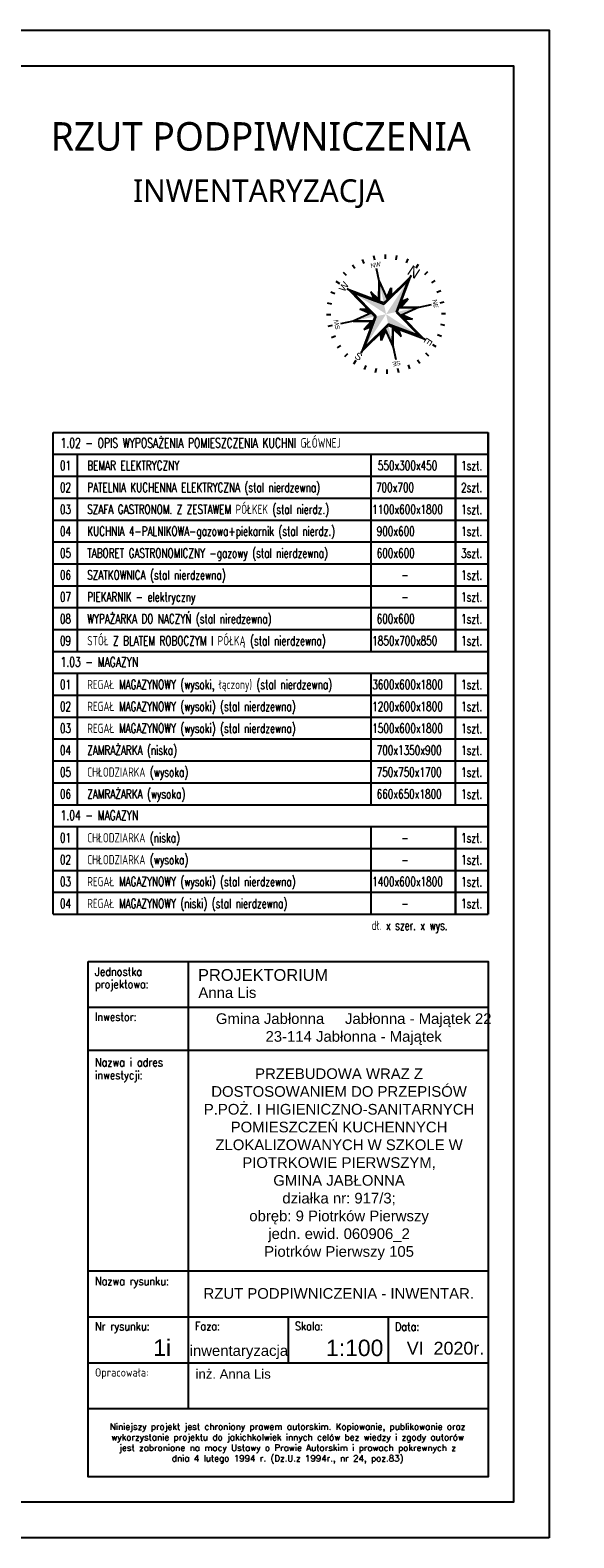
# Model space of a CAD drawing. Header units: millimetres. Extents: x 31969 to 285678, y -69766 to -1123.
# Tile 105 of 176: x 143771 to 144842, y -8681 to -5711. Entities that reach past the tile are written whole.
import ezdxf
from ezdxf.enums import TextEntityAlignment as Align

# ---------------------------------------------------------------- set-up
doc = ezdxf.new("R2010")
doc.units = ezdxf.units.MM
for name, color, linetype in [('a-biblioteka', 251, 'Continuous'), ('a-opis 1', 3, 'Continuous'), ('a-opis 2', 1, 'Continuous'), ('a-opis technologii 1', 5, 'Continuous'), ('a-ramka', 7, 'Continuous')]:
    doc.layers.add(name, color=color, linetype=linetype)
doc.styles.add('APLUS', font='arial.ttf', dxfattribs={"width": 0.6})
doc.styles.add('IREK', font='simplex.shx', dxfattribs={"width": 0.8})
doc.styles.add('MAREK', font='simplex.shx')
doc.styles.add('PRZEKRÓJ2', font='l_10646.ttf')
doc.styles.add('RS01507', font='romans.shx', dxfattribs={"width": 0.7, "height": 0.15})
doc.styles.add('TABELA2', font='arial.ttf', dxfattribs={"height": 10})

# ---------------------------------------------------------------- blocks, each defined once
blk = doc.blocks.new('SYMBOL N')
for p, q in [((-129.1, 193.2), (-138.9, 207.9)), ((-89.1, 214.5), (-95.9, 230.9)), ((-46, 227.7), (-49.5, 245.1)), ((0, 232.3), (0, 250)), ((0, 186.9), (0, 195.9)), ((45.4, 227.8), (48.8, 245.2)), ((88.7, 214.7), (95.5, 231.1)), ((128.6, 193.5), (138.3, 208.2)), ((-193.5, 128.5), (-208.2, 138.3)), ((-164.2, 164.3), (-176.7, 176.8)), ((-100, 100), (-138.1, 138.1)), ((-30.4, 30.4), (0, 167)), ((0, 186.9), (-29.3, 55.1)), ((29.3, 55), (0, 186.9)), ((0, 167), (30.4, 30.4)), ((100.1, 100), (138.2, 138.1)), ((164.3, 164.2), (176.8, 176.7)), ((193.2, 129.1), (207.9, 138.9)), ((-214.7, 88.7), (-231, 95.5)), ((-29.2, 55.1), (-100, 100.1)), ((-100, 100.1), (-55, 29.4)), ((-92.9, 93), (-52.7, 29.9)), ((-35.2, 58.8), (-43.2, 104.4)), ((-43.2, 104.4), (-24.3, 77.4)), ((-31.7, 56.6), (-37.9, 91.4)), ((-37.9, 91.4), (-25.2, 73.4)), ((-37.9, 91.4), (-27, 65.3)), ((-37.8, 91.5), (-27, 65.3)), ((43.4, 104.4), (24.4, 77.5)), ((38, 91.4), (25.3, 73.4)), ((38, 91.4), (27.1, 65.3)), ((38, 91.4), (27.1, 65.2)), ((29.3, 55), (100.1, 100)), ((29.8, 52.8), (93, 93)), ((31.8, 56.6), (38, 91.4)), ((35.3, 58.8), (43.4, 104.4)), ((100.1, 100), (55.1, 29.3)), ((214.5, 89.1), (230.9, 95.9)), ((-232.3, 0), (-250, 0)), ((-227.8, 45.4), (-245.2, 48.8)), ((-186.9, 0), (-195.8, 0)), ((-55, 29.3), (-186.9, 0)), ((-186.9, 0), (-55, -29.3)), ((-167, 0), (-30.4, 30.4)), ((-30.4, -30.4), (-167, 0)), ((-58.8, 35.3), (-104.4, 43.4)), ((-104.4, 43.4), (-77.5, 24.4)), ((-91.4, 38), (-65.3, 27.1)), ((-56.6, 31.8), (-91.4, 38)), ((-91.4, 38), (-73.4, 25.3)), ((-91.4, 38), (-65.2, 27.1)), ((-34, 34), (-55, 29.3)), ((-29.3, 55.1), (-34, 34)), ((34, 34), (29.3, 55)), ((30.4, 30.4), (167, 0)), ((167, 0), (30.4, -30.4)), ((55.1, 29.3), (34, 34)), ((186.9, 0), (55.1, 29.3)), ((55.1, -29.3), (186.9, 0)), ((56.6, 31.7), (91.4, 37.9)), ((58.8, 35.2), (104.4, 43.2)), ((91.4, 37.9), (65.3, 27)), ((91.4, 37.9), (73.4, 25.2)), ((104.4, 43.2), (77.4, 24.3)), ((186.9, 0), (195.9, 0)), ((227.7, 46), (245.1, 49.5)), ((232.3, 0), (250, 0)), ((-227.7, -46), (-245.1, -49.5)), ((-104.4, -43.4), (-77.5, -24.4)), ((-58.8, -35.3), (-104.4, -43.4)), ((-55, -29.3), (-100, -100.1)), ((-100, -100.1), (-29.3, -55.1)), ((-93, -93), (-29.8, -52.8)), ((-91.5, -37.8), (-65.3, -27)), ((-91.4, -38), (-73.4, -25.3)), ((-91.4, -38), (-65.3, -27.1)), ((-56.6, -31.8), (-91.4, -38)), ((-55, -29.3), (-34, -34)), ((-35.2, -58.8), (-43.2, -104.4)), ((-31.7, -56.6), (-37.9, -91.4)), ((-34, -34), (-29.3, -55.1)), ((0, -167), (-30.4, -30.4)), ((-29.3, -55.1), (0, -186.9)), ((30.4, -30.4), (0, -167)), ((0, -186.9), (29.3, -55)), ((29.3, -55), (34, -34)), ((100.1, -100), (29.4, -55)), ((31.8, -56.6), (38, -91.4)), ((34, -34), (55.1, -29.3)), ((35.3, -58.8), (43.4, -104.4)), ((52.9, -29.8), (93.1, -92.9)), ((55.1, -29.3), (100.1, -100)), ((56.6, -31.7), (91.4, -37.9)), ((58.8, -35.2), (104.4, -43.2)), ((91.4, -37.9), (65.3, -27)), ((91.4, -37.9), (73.4, -25.2)), ((104.4, -43.2), (77.4, -24.3)), ((227.9, -45.3), (245.2, -48.7)), ((-214.5, -89.1), (-230.9, -95.9)), ((-100, -100), (-138.1, -138.1)), ((-43.2, -104.4), (-24.3, -77.4)), ((-37.9, -91.4), (-27, -65.3)), ((-37.9, -91.4), (-27, -65.3)), ((-37.9, -91.4), (-25.2, -73.4)), ((43.4, -104.4), (24.4, -77.5)), ((38, -91.4), (25.3, -73.4)), ((37.9, -91.4), (27, -65.3)), ((38, -91.4), (27.1, -65.3)), ((100.1, -100), (138.2, -138.1)), ((214.8, -88.6), (231.1, -95.4)), ((-193.2, -129.1), (-207.9, -138.9)), ((-164.2, -164.3), (-176.7, -176.8)), ((0, -186.9), (0, -195.8)), ((164.3, -164.3), (176.8, -176.8)), ((193.6, -128.5), (208.3, -138.3)), ((-128.4, -193.5), (-138.2, -208.2)), ((-88.6, -214.7), (-95.4, -231)), ((-45.3, -227.8), (-48.7, -245.1)), ((0, -232.3), (0, -250)), ((46, -227.7), (49.5, -245.1)), ((89.1, -214.5), (95.9, -230.9)), ((129.1, -193.2), (138.9, -207.9))]:
    blk.add_line(p, q)
for points in [[(30.4, 30.4), (0, 167), (0, 0)], [(-33.9, 34), (-92.9, 93), (-29.7, 52.8)], [(-25.2, 73.4), (-37.8, 91.5), (-27, 65.3)], [(27.1, 65.2), (38, 91.4), (29.4, 55.1), (31.8, 56.7)], [(34, 34), (52.8, 29.8), (93, 93)], [(-30.4, 30.4), (-167, 0), (0, 0)], [(-65.2, 27.1), (-91.4, 38), (-55.1, 29.4), (-56.6, 31.8)], [(0, -167), (0, 0), (-30.4, -30.4)], [(30.4, -30.4), (167, 0), (0, 0)], [(73.4, 25.2), (91.4, 37.9), (65.3, 27)], [(-34, -34), (-93, -93), (-52.8, -29.8)], [(-73.4, -25.2), (-91.5, -37.8), (-65.3, -27)], [(-27, -65.3), (-37.9, -91.4), (-29.3, -55.1), (-31.7, -56.7)], [(93.1, -92.9), (34, -34), (29.9, -52.7)], [(65.3, -27), (91.4, -37.9), (55.1, -29.3), (56.7, -31.7)], [(25.2, -73.4), (37.9, -91.4), (27, -65.3)]]:
    blk.add_solid(points)
at = {"style": 'APLUS'}
blk.add_text('W', height=29.9, dxfattribs=at).set_placement((0, 211.8), align=Align.MIDDLE)
for s, height, rotation, p in [('SW', 18.69, 45, (-149.8, 149.8)), ('NW', 18.69, 315, (149.8, 149.8)), ('S', 29.9, 270, (-211.8, 0)), ('N', 44.9, 270, (211.8, -0.7)), ('SE', 18.69, 135, (-149.8, -149.8)), ('NE', 18.69, 225, (149.8, -149.8)), ('E', 29.9, 180, (0, -211.8))]:
    blk.add_text(s, height=height, rotation=rotation, dxfattribs=at).set_placement(p, align=Align.MIDDLE)

msp = doc.modelspace()

# ---------------------------------------------------------------- linework, layer by layer
at = {"layer": 'a-opis 1', "ltscale": 0.5}
for p, q in [((144082.2, -7545.59), (144082.2, -8335.81)), ((143885.16, -7635.23), (144673.33, -7635.23)), ((143885.16, -7720.33), (144673.33, -7720.33)), ((144476.28, -7720.33), (144673.33, -7720.33)), ((143885.16, -8155.23), (144673.33, -8155.23)), ((143885.16, -8245.52), (144673.33, -8245.52)), ((144279.24, -8245.52), (144279.24, -8335.81)), ((144476.28, -8245.52), (144476.28, -8335.81)), ((143885.16, -8335.81), (144673.33, -8335.81)), ((143885.16, -8335.81), (144673.33, -8335.81)), ((144082.2, -8335.81), (144082.2, -8426.11)), ((143885.16, -8426.11), (144673.33, -8426.11)), ((143885.16, -8426.11), (144673.33, -8426.11))]:
    msp.add_line(p, q, dxfattribs=at)
at = {"layer": 'a-opis 2'}
for p, q in [((143815.93, -6503.3), (144673.33, -6503.3)), ((143815.93, -7452.35), (143815.93, -6503.3)), ((144673.33, -6503.3), (144673.33, -7452.35)), ((144673.33, -7452.35), (144673.33, -6503.3)), ((143815.93, -6546.43), (144673.33, -6546.43)), ((143863.49, -6546.43), (143863.49, -6934.68)), ((144442.34, -6546.43), (144442.34, -6934.68)), ((144609.08, -6546.43), (144609.08, -6934.68)), ((144609.08, -6934.68), (144609.08, -6546.43)), ((143815.93, -6589.57), (144673.33, -6589.57)), ((143815.93, -6632.71), (144673.33, -6632.71)), ((143815.93, -6632.71), (144673.33, -6632.71)), ((143815.93, -6632.71), (144673.33, -6632.71)), ((143815.93, -6675.85), (144673.33, -6675.85)), ((143815.93, -6718.99), (144673.33, -6718.99)), ((143815.93, -6762.13), (144673.33, -6762.13)), ((143815.93, -6762.13), (144673.33, -6762.13)), ((143815.93, -6762.13), (144673.33, -6762.13)), ((143815.93, -6805.27), (144673.33, -6805.27)), ((143815.93, -6848.41), (144673.33, -6848.41)), ((143815.93, -6891.54), (144673.33, -6891.54)), ((143815.93, -6934.68), (144673.33, -6934.68)), ((143815.93, -6977.82), (144673.33, -6977.82)), ((143863.49, -6977.82), (143863.49, -7236.65)), ((144442.34, -6977.82), (144442.34, -7236.65)), ((144609.08, -7236.65), (144609.08, -6977.82)), ((143815.93, -7020.96), (144673.33, -7020.96)), ((143815.93, -7064.1), (144673.33, -7064.1)), ((143815.93, -7107.24), (144673.33, -7107.24)), ((143815.93, -7150.38), (144673.33, -7150.38)), ((143815.93, -7193.52), (144673.33, -7193.52)), ((143815.93, -7193.52), (144673.33, -7193.52)), ((143815.93, -7193.52), (144673.33, -7193.52)), ((143815.93, -7236.65), (144673.33, -7236.65)), ((143815.93, -7279.79), (144673.33, -7279.79)), ((143815.93, -7279.79), (144673.33, -7279.79)), ((143815.93, -7279.79), (144673.33, -7279.79)), ((143863.49, -7279.79), (143863.49, -7452.35)), ((144442.34, -7279.79), (144442.34, -7452.35)), ((144609.08, -7279.79), (144609.08, -7452.35)), ((144609.08, -7452.35), (144609.08, -7279.79)), ((143815.93, -7322.93), (144673.33, -7322.93)), ((143815.93, -7366.07), (144673.33, -7366.07)), ((143815.93, -7366.07), (144673.33, -7366.07)), ((143815.93, -7366.07), (144673.33, -7366.07)), ((143815.93, -7409.21), (144673.33, -7409.21)), ((143815.93, -7452.35), (144673.33, -7452.35))]:
    msp.add_line(p, q, dxfattribs=at)
at = {"layer": 'a-opis 2', "ltscale": 2}
msp.add_lwpolyline([(143885.16, -7545.59), (144673.33, -7545.59), (144673.33, -8560.89), (143885.16, -8560.89)], close=True, dxfattribs=at)
msp.add_lwpolyline([(143885.16, -7545.59), (144673.33, -7545.59), (144673.33, -8560.89), (143885.16, -8560.89)], close=True, dxfattribs=at)
at = {"layer": 'a-ramka', "ltscale": 0.5}
for points in [[(144793.33, -8680.89), (139893.33, -8680.89), (139893.33, -5710.89), (144793.33, -5710.89)], [(140143.33, -5780.89), (144723.33, -5780.89), (144723.33, -8610.89), (140143.33, -8610.89)]]:
    msp.add_lwpolyline(points, close=True, dxfattribs=at)

# ---------------------------------------------------------------- block references
at = {"layer": 'a-biblioteka', "xscale": 0.4689920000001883, "yscale": 0.4689920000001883, "zscale": 0.4689920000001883, "rotation": 56.9038412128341}
msp.add_blockref('SYMBOL N', (144472.13, -6270.36), dxfattribs=at)

# ---------------------------------------------------------------- texts
at = {"layer": 'a-opis 1', "ltscale": 40, "style": 'RS01507', "width": 0.7}
for s, height, p in [('01', 18.249, (143829.16, -6577.63)), ('BEMAR ELEKTRYCZNY', 18.2489, (143883.09, -6577.63)), ('550x300x450', 18.2489, (144455.74, -6577.63)), ('1szt.', 18.249, (144619.84, -6577.88)), ('02', 18.249, (143829.16, -6620.77)), ('PATELNIA KUCHENNA ELEKTRYCZNA (stal nierdzewna)', 18.2489, (143883.09, -6620.77)), (' 700x700', 18.249, (144443.37, -6620.77)), ('2szt.', 18.249, (144619.84, -6621.02)), ('03', 18.249, (143829.16, -6663.91)), ('SZAFA GASTRONOM. Z ZESTAWEM PÓŁKEK (stal nierdz.)', 18.2489, (143883.09, -6663.91)), ('1100x600x1800', 18.2489, (144444.82, -6663.91)), ('1szt.', 18.249, (144619.84, -6664.16)), ('04', 18.249, (143829.16, -6707.04)), ('KUCHNIA 4-PALNIKOWA-gazowa+piekarnik (stal nierdz.)', 18.2489, (143883.09, -6707.04)), (' 900x600', 18.249, (144444.82, -6707.04)), ('1szt.', 18.249, (144619.84, -6707.3)), ('05', 18.249, (143829.16, -6750.18)), ('TABORET GASTRONOMICZNY -gazowy (stal nierdzewna)', 18.2489, (143883.09, -6750.18)), (' 600x600', 18.249, (144444.82, -6750.18)), ('3szt.', 18.249, (144619.84, -6750.44)), ('06', 18.249, (143829.16, -6793.32)), ('SZATKOWNICA (stal nierdzewna)', 18.2489, (143883.09, -6793.32)), ('      -', 18.249, (144444.82, -6793.32)), ('1szt.', 18.249, (144619.84, -6793.57)), ('07', 18.249, (143829.16, -6836.46)), ('PIEKARNIK - elektryczny', 18.2489, (143883.09, -6836.46)), ('      -', 18.249, (144444.82, -6836.46)), ('1szt.', 18.249, (144619.84, -6836.71)), ('WYPAŻARKA DO NACZYŃ (stal niredzewna)', 18.2489, (143883.09, -6879.6)), ('08', 18.249, (143829.16, -6879.6)), (' 600x600', 18.249, (144444.82, -6879.6)), ('1szt.', 18.249, (144619.84, -6879.85)), ('09', 18.249, (143829.16, -6922.74)), ('STÓŁ Z BLATEM ROBOCZYM I PÓŁKĄ (stal nierdzewna)', 18.2489, (143883.09, -6922.74)), ('1850x700x850', 18.2489, (144444.82, -6922.74)), ('1szt.', 18.249, (144619.84, -6922.99)), ('01', 18.249, (143829.16, -7009.02)), ('REGAŁ MAGAZYNOWY (wysoki, łączony) (stal nierdzewna)', 18.2489, (143883.09, -7009.02)), ('3600x600x1800', 18.2489, (144444.82, -7009.02)), ('1szt.', 18.249, (144619.84, -7009.27)), ('02', 18.249, (143829.16, -7052.15)), ('REGAŁ MAGAZYNOWY (wysoki) (stal nierdzewna)', 18.2489, (143883.09, -7052.15)), ('1200x600x1800', 18.2489, (144444.82, -7052.15)), ('1szt.', 18.249, (144619.84, -7052.41)), ('03', 18.249, (143829.16, -7095.29)), ('REGAŁ MAGAZYNOWY (wysoki) (stal nierdzewna)', 18.2489, (143883.09, -7095.29)), ('1500x600x1800', 18.2489, (144444.82, -7095.29)), ('1szt.', 18.249, (144619.84, -7095.55)), ('04', 18.249, (143829.16, -7138.43)), ('ZAMRAŻARKA (niska)', 18.2489, (143883.09, -7138.43)), (' 700x1350x900', 18.2489, (144444.82, -7138.43)), ('1szt.', 18.249, (144619.84, -7138.68)), ('05', 18.249, (143829.16, -7181.57)), ('CHŁODZIARKA (wysoka)', 18.2489, (143883.09, -7181.57)), (' 750x750x1700', 18.2489, (144444.82, -7181.57)), ('1szt.', 18.249, (144619.84, -7181.82)), ('06', 18.249, (143829.16, -7224.71)), ('ZAMRAŻARKA (wysoka)', 18.2489, (143883.09, -7224.71)), (' 660x650x1800', 18.2489, (144444.82, -7224.71)), ('1szt.', 18.249, (144619.84, -7224.96)), ('01', 18.249, (143829.16, -7310.99)), ('CHŁODZIARKA (niska)', 18.2489, (143883.09, -7310.99)), ('      -', 18.249, (144444.82, -7310.99)), ('1szt.', 18.249, (144619.84, -7311.24)), ('02', 18.249, (143829.16, -7354.13)), ('CHŁODZIARKA (wysoka)', 18.2489, (143883.09, -7354.13)), ('      -', 18.249, (144444.82, -7354.13)), ('1szt.', 18.249, (144619.84, -7354.38)), ('03', 18.249, (143829.16, -7397.26)), ('REGAŁ MAGAZYNOWY (wysoki) (stal nierdzewna)', 18.2489, (143883.09, -7397.26)), ('1400x600x1800', 18.2489, (144444.82, -7397.26)), ('1szt.', 18.249, (144619.84, -7397.52)), ('04', 18.249, (143829.16, -7440.4)), ('REGAŁ MAGAZYNOWY (niski) (stal nierdzewna)', 18.2489, (143883.09, -7440.4)), ('1szt.', 18.249, (144619.84, -7440.66)), ('      -', 18.249, (144444.82, -7440.4)), ('dł. x szer. x wys.', 18.2489, (144443.61, -7483.54))]:
    msp.add_text(s, height=height, dxfattribs=at).set_placement(p)
at = {"layer": 'a-opis 1', "ltscale": 0.5, "style": 'IREK', "width": 0.85}
for s, height, p in [('Jednostka ', 16.33, (143898.37, -7573.71)), ('projektowa:', 16.3296, (143898.37, -7598.25)), ('Inwestor:', 16.33, (143898.37, -7662.65)), ('Nazwa i adres', 16.3296, (143898.37, -7752.3)), ('inwestycji:', 16.3296, (143898.37, -7777.54)), ('Nazwa rysunku:', 16.3296, (143898.37, -8183.3)), ('Nr rysunku:', 16.3296, (143898.37, -8272.3)), ('Faza:', 16.33, (144095.41, -8271.9)), ('Skala:', 16.33, (144292.45, -8271.9)), ('Data:', 16.33, (144489.49, -8272.95)), ('Opracowała:', 16.3296, (143898.37, -8363.24))]:
    msp.add_text(s, height=height, dxfattribs=at).set_placement(p)
at = {"layer": 'a-opis 1', "ltscale": 0.5, "style": 'TABELA2'}
for s, height, p in [('PROJEKTORIUM', 23.1094, (144101.43, -7583.65)), ('Anna Lis', 21.009, (144102.18, -7617.29)), ('RZUT PODPIWNICZENIA - INWENTAR.', 21.0086, (144112.24, -8209.92)), ('1i', 32.332, (144013.1, -8322.47)), ('inwentaryzacja', 21.0086, (144084.85, -8322.47)), ('1:100', 32.332, (144353.68, -8322.82)), ('VI  2020r.', 25.21, (144512.89, -8319.84)), ('inż. Anna Lis', 18.5296, (144096.59, -8367.38))]:
    msp.add_text(s, height=height, dxfattribs=at).set_placement(p)
at = {"layer": 'a-opis 1', "ltscale": 0.5}
for s, insert, char_height, width, attachment_point, style in [('{\\fArial|b0|i0|c238|p34;Gmina Jabłonna     Jabłonna - Majątek 22^I\\P23-114 Jabłonna - Majątek}', (144408.22, -7678.8, -76410), 21.0086, 666.0385, 5, 'TABELA2'), ('{\\fArial|b0|i0|c238|p34;\\PPRZEBUDOWA WRAZ Z DOSTOSOWANIEM DO PRZEPISÓW P.POŻ. I HIGIENICZNO-SANITARNYCH POMIESZCZEŃ KUCHENNYCH ZLOKALIZOWANYCH W SZKOLE W PIOTRKOWIE PIERWSZYM, \\PGMINA JABŁONNA\\Pdziałka nr: 917/3; \\Pobręb: 9 Piotrków Pierwszy \\Pjedn. ewid. 060906_2\\PPiotrków Pierwszy 105}', (144379.41, -7927.33, 76410), 21.00857, 583.3186, 5, 'TABELA2'), ('\\pxqc;Niniejszy projekt jest chroniony prawem autorskim. Kopiowanie, publikowanie oraz wykorzystanie projektu do jakichkolwiek innych celów bez wiedzy i zgody autorów jest zabronione na mocy Ustawy o Prawie Autorskim i prawach pokrewnych z dnia 4 lutego 1994 r. (Dz.U.z 1994r., nr 24, poz.83)', (143895.52, -8455.56), 12.5, 764.7867, 1, 'MAREK')]:
    msp.add_mtext(s, dxfattribs=dict(at, insert=insert, char_height=char_height, width=width, attachment_point=attachment_point, style=style))
at = {"layer": 'a-opis 2', "ltscale": 2, "style": 'PRZEKRÓJ2'}
for s, height, p in [('RZUT PODPIWNICZENIA', 56.0756, (143811.43, -5948.21)), ('INWENTARYZACJA', 44.8605, (143973.31, -6049.62))]:
    msp.add_text(s, height=height, dxfattribs=at).set_placement(p)
at = {"layer": 'a-opis technologii 1', "ltscale": 40, "style": 'RS01507', "width": 0.7}
for s, p in [('1.02 - OPIS WYPOSAŻENIA POMIESZCZENIA KUCHNI GŁÓWNEJ', (143830.51, -6533.55)), ('1.03 - MAGAZYN', (143830.51, -6964.94)), ('1.04 - MAGAZYN', (143830.51, -7266.91))]:
    msp.add_text(s, height=18.9723, dxfattribs=at).set_placement(p)

doc.saveas('drawing.dxf')
